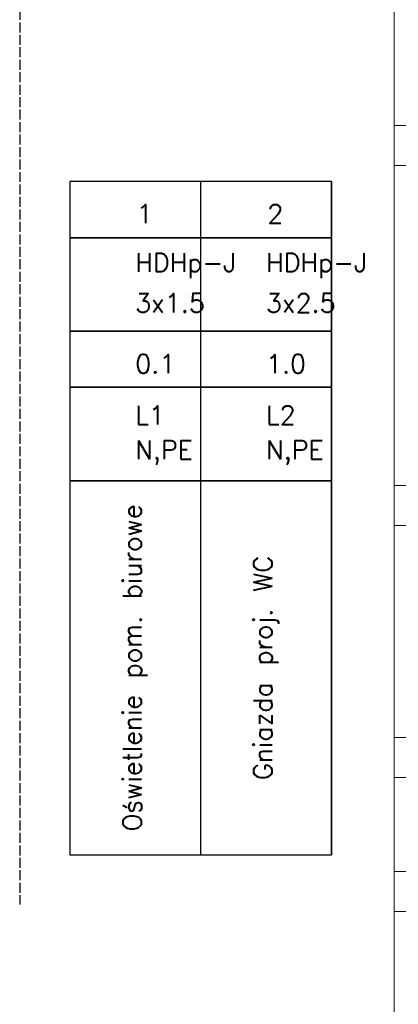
# Model space of a CAD drawing. Header units: millimetres. Extents: x -14609 to 44937, y 52278 to 67558.
# Tile 41 of 48: x 44005 to 44309, y 53012 to 53801. Entities that reach past the tile are written whole.
import ezdxf

# ---------------------------------------------------------------- set-up
doc = ezdxf.new("R2010")
doc.units = ezdxf.units.MM
doc.linetypes.add('_DASH', pattern=[10, 8, -2])
doc.linetypes.add('CACHE', pattern=[9.525, 6.35, -3.175])
doc.layers.add('IE_Schemat', color=7, linetype='Continuous', lineweight=25)
doc.styles.add('ArCADiaStyle', font='txt.shx')

# ---------------------------------------------------------------- blocks, each defined once
blk = doc.blocks.new('*U86')
for p, q in [((0, 540), (0, 0)), ((105, 540), (105, 0))]:
    blk.add_line(p, q)
at = {"layer": 'IE_Schemat'}
for points in [[(-105, 495), (105, 495), (105, 540), (-105, 540)], [(-105, 420), (105, 420), (105, 495), (-105, 495)], [(-105, 375), (105, 375), (105, 420), (-105, 420)], [(-105, 300), (105, 300), (105, 375), (-105, 375)], [(105, 300), (-105, 300), (-105, 0), (105, 0)]]:
    blk.add_lwpolyline(points, close=True, dxfattribs=at)

msp = doc.modelspace()

# ---------------------------------------------------------------- linework, layer by layer
at = {"color": 7, "linetype": 'Continuous', "lineweight": 13}
for p, q in [((44305.94, 53716.29), (44881.94, 53716.29)), ((44305.94, 53684.29), (44881.94, 53684.29)), ((44305.94, 53427.48), (44881.94, 53427.48)), ((44305.94, 53395.48), (44881.94, 53395.48)), ((44305.94, 53225.48), (44881.94, 53225.48)), ((44305.94, 53193.48), (44881.94, 53193.48)), ((44305.94, 53117.97), (44881.94, 53117.97)), ((44305.94, 53085.97), (44881.94, 53085.97))]:
    msp.add_line(p, q, dxfattribs=at)
at = {"color": 7, "linetype": 'Continuous', "lineweight": 13, "flags": 128}
msp.add_lwpolyline([(44305.94, 54680.89), (44881.94, 54680.89), (44881.94, 52333.32), (44305.94, 52333.32)], close=True, dxfattribs=at)
at = {"layer": 'IE_Schemat', "color": 251, "linetype": '_DASH'}
msp.add_line((44005.39, 54758.99), (44005.39, 53091.6), dxfattribs=at)
at = {"layer": 'IE_Schemat', "linetype": 'CACHE', "lineweight": 18}
msp.add_line((44045.64, 53671.32), (44150.64, 53671.32), dxfattribs=at)

# ---------------------------------------------------------------- block references
msp.add_blockref('*U86', (44150.64, 53131.32))

# ---------------------------------------------------------------- texts
at = {"layer": 'IE_Schemat', "color": 7, "linetype": 'Continuous', "lineweight": 25, "char_height": 15, "attachment_point": 4, "style": 'ArCADiaStyle'}
for s, insert in [('\\pxqc;{\\Ftxt.shx|c1;1}', (44098.14, 53645.35)), ('\\pxqc;{\\Ftxt.shx|c1;2}', (44203.14, 53645.35)), ('\\pxqc;{\\Ftxt.shx|c1;HDHp-J}', (44098.14, 53603.94)), ('\\pxqc;{\\Ftxt.shx|c1;HDHp-J}', (44203.14, 53603.94)), ('\\pxqc;{\\Ftxt.shx|c1;3x1.5}', (44098.14, 53573.94)), ('\\pxqc;{\\Ftxt.shx|c1;3x2.5}', (44203.14, 53573.94)), ('\\pxqc;0.1', (44098.14, 53525.19)), ('\\pxqc;1.0', (44203.14, 53525.19)), ('\\pxqc;{\\Ftxt.shx|c1;L1}', (44098.14, 53483.94)), ('\\pxqc;{\\Ftxt.shx|c1;L2}', (44203.14, 53483.94)), ('\\pxqc;{\\Ftxt.shx|c1;N,PE}', (44098.14, 53453.94)), ('\\pxqc;{\\Ftxt.shx|c1;N,PE}', (44203.14, 53453.94))]:
    msp.add_mtext(s, dxfattribs=dict(at, insert=insert))
at = {"layer": 'IE_Schemat', "color": 7, "linetype": 'Continuous', "lineweight": 25, "char_height": 15, "width": 300, "attachment_point": 4, "rotation": 90, "style": 'ArCADiaStyle'}
for s, insert in [('\\pxqc;Oświetlenie pom. biurowe', (44098.14, 53131.32)), ('\\pxqc;Gniazda proj. WC', (44203.14, 53131.32))]:
    msp.add_mtext(s, dxfattribs=dict(at, insert=insert))

doc.saveas('drawing.dxf')
